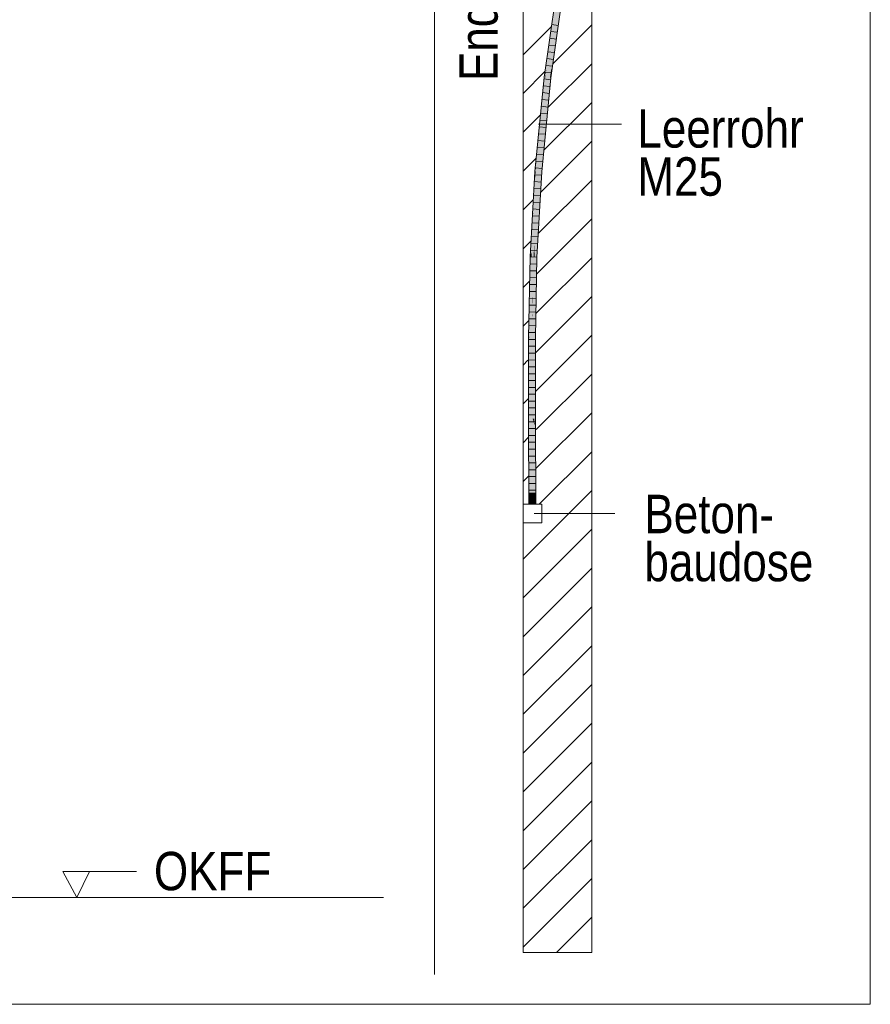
# Model space of a CAD drawing. Extents: x -620 to 3480, y 62 to 1107.
# Tile 124 of 244: x 165 to 196, y 630 to 666. Entities that reach past the tile are written whole.
import ezdxf
from ezdxf.lldxf.tags import DXFTag

# ---------------------------------------------------------------- set-up
doc = ezdxf.new("R2010")
doc.units = 0
doc.layers.get('0').update_dxf_attribs({"lineweight": 35})
for name, color, linetype, lineweight, true_color in [('E_Betonbaudose', 1, 'Continuous', 13, 0xff0000), ('E_Detail_Beschriftung', 7, 'Continuous', 13, 0x009900), ('E_Detail_Wandschraffur', 7, 'Continuous', 5, 0xc0c0c0), ('E_Leerrohr 25-A06G9GVN8I', 7, 'Continuous', 9, 0xff8000), ('E_Leerrohr 25-Shading', 7, 'Continuous', 9, 0xff8000)]:
    doc.layers.add(name, color=color, linetype=linetype, lineweight=lineweight, true_color=true_color)
doc.layers.add('E_Detail_Linie_Text_Bem', color=7, linetype='Continuous', lineweight=13)
doc.styles.get("Standard").update_dxf_attribs({"font": 'ARIALN.TTF'})
tags = doc.linetypes.add('fein_strichliert', pattern=[4, 1, -2, 1]).pattern_tags.tags
tags[8:9] = [DXFTag(74, 4), DXFTag(75, 0), DXFTag(340, '0'), DXFTag(46, 0.0), DXFTag(50, 0.0), DXFTag(44, 0.0), DXFTag(45, 0.0)]
tags[6:7] = [DXFTag(74, 4), DXFTag(75, 0), DXFTag(340, '0'), DXFTag(46, 0.0), DXFTag(50, 0.0), DXFTag(44, 0.0), DXFTag(45, 0.0)]
tags[4:5] = [DXFTag(74, 4), DXFTag(75, 0), DXFTag(340, '0'), DXFTag(46, 0.0), DXFTag(50, 0.0), DXFTag(44, 0.0), DXFTag(45, 0.0)]
tags = doc.linetypes.add('fein_strichliert-A06G9GVL8I', pattern=[4, 1, -2, 1]).pattern_tags.tags
tags[8:9] = [DXFTag(74, 4), DXFTag(75, 0), DXFTag(340, '0'), DXFTag(46, 0.0), DXFTag(50, 0.0), DXFTag(44, 0.0), DXFTag(45, 0.0)]
tags[6:7] = [DXFTag(74, 4), DXFTag(75, 0), DXFTag(340, '0'), DXFTag(46, 0.0), DXFTag(50, 0.0), DXFTag(44, 0.0), DXFTag(45, 0.0)]
tags[4:5] = [DXFTag(74, 4), DXFTag(75, 0), DXFTag(340, '0'), DXFTag(46, 0.0), DXFTag(50, 0.0), DXFTag(44, 0.0), DXFTag(45, 0.0)]
tags = doc.linetypes.add('STRICHPUNKT2-A06G9GVO8I', pattern=[12.7, 6.35, -3.175, 0, -3.175]).pattern_tags.tags
tags[10:11] = [DXFTag(74, 4), DXFTag(75, 0), DXFTag(340, '0'), DXFTag(46, 0.0), DXFTag(50, 0.0), DXFTag(44, 0.0), DXFTag(45, 0.0)]
tags[8:9] = [DXFTag(74, 4), DXFTag(75, 0), DXFTag(340, '0'), DXFTag(46, 0.0), DXFTag(50, 0.0), DXFTag(44, 0.0), DXFTag(45, 0.0)]
tags[6:7] = [DXFTag(74, 4), DXFTag(75, 0), DXFTag(340, '0'), DXFTag(46, 0.0), DXFTag(50, 0.0), DXFTag(44, 0.0), DXFTag(45, 0.0)]
tags[4:5] = [DXFTag(74, 4), DXFTag(75, 0), DXFTag(340, '0'), DXFTag(46, 0.0), DXFTag(50, 0.0), DXFTag(44, 0.0), DXFTag(45, 0.0)]

# ---------------------------------------------------------------- blocks, each defined once
blk = doc.blocks.new('Shading-A06G9GDR8I', base_point=(183.334, 736.551))
at = {"layer": 'E_Leerrohr 25-Shading', "color": 31, "true_color": 0xfabd7f}
for points in [[(184.34, 667.531), (184.001, 665.147), (184.427, 667.519), (183.986, 664.413)], [(184.494, 667.509), (184.427, 667.519), (184.001, 663.892), (183.986, 664.413)], [(184.494, 667.509), (184.001, 663.892), (184.499, 667.391)], [(183.986, 664.413), (184.001, 665.147), (183.796, 663.603), (183.828, 663.93)], [(183.986, 664.413), (183.796, 663.603), (183.87, 663.594)], [(183.986, 664.413), (183.87, 663.594), (184.001, 663.892), (183.958, 663.583)], [(183.782, 663.604), (183.525, 660.999), (183.531, 660.16), (183.476, 660.164)], [(183.796, 663.603), (183.782, 663.604), (183.531, 660.16)], [(183.87, 663.594), (183.796, 663.603), (183.531, 660.16)], [(183.828, 663.93), (183.782, 663.604), (183.796, 663.603)], [(183.531, 660.16), (183.619, 660.153), (183.87, 663.594), (183.958, 663.583)], [(183.525, 660.999), (183.443, 660.166), (183.476, 660.164)], [(183.384, 657.487), (183.531, 660.16), (183.389, 657.852), (183.476, 660.164)], [(183.531, 660.16), (183.384, 657.487), (183.448, 657.049), (183.401, 657.05)], [(183.476, 660.164), (183.443, 660.166), (183.389, 657.852), (183.402, 658.64)], [(183.402, 658.64), (183.443, 660.166), (183.42, 659.749)], [(183.531, 660.16), (183.448, 657.049), (183.619, 660.153)], [(183.42, 659.749), (183.385, 658.704), (183.36, 657.052), (183.359, 657.052)], [(183.42, 659.749), (183.36, 657.052), (183.402, 658.64)], [(183.385, 658.704), (183.42, 659.749), (183.395, 659.293)], [(183.395, 659.293), (183.331, 657.053), (183.385, 658.704)], [(183.331, 657.053), (183.395, 659.293), (183.333, 657.223), (183.384, 659.088)], [(183.384, 659.088), (183.363, 658.708), (183.333, 657.223), (183.348, 658.147)], [(183.348, 658.147), (183.355, 658.573), (183.29, 657.055), (183.282, 657.25)], [(183.385, 658.704), (183.331, 657.053), (183.359, 657.052)], [(183.363, 658.708), (183.355, 658.573), (183.348, 658.147)], [(183.389, 657.852), (183.402, 658.64), (183.36, 657.052)], [(183.348, 658.147), (183.29, 657.055), (183.32, 657.053)], [(183.32, 657.053), (183.329, 657.053), (183.348, 658.147), (183.333, 657.223)], [(183.384, 657.487), (183.389, 657.852), (183.36, 657.052)], [(183.282, 657.25), (183.271, 657.055), (183.29, 657.055)], [(183.329, 657.053), (183.331, 657.053), (183.333, 657.223)], [(183.384, 657.487), (183.36, 657.052), (183.401, 657.05)], [(183.219, 654.107), (183.271, 657.055), (183.217, 654.289)], [(183.219, 654.107), (183.303, 654.83), (183.271, 657.055), (183.308, 655.437)], [(183.29, 657.055), (183.271, 657.055), (183.309, 655.629), (183.308, 655.437)], [(183.32, 657.053), (183.29, 657.055), (183.309, 655.629)], [(183.329, 657.053), (183.32, 657.053), (183.313, 655.352), (183.309, 655.629)], [(183.319, 654.963), (183.331, 657.053), (183.313, 655.352), (183.329, 657.053)], [(183.319, 654.963), (183.36, 657.052), (183.331, 657.053)], [(183.39, 654.106), (183.36, 657.052), (183.33, 654.106), (183.319, 654.963)], [(183.42, 655.637), (183.401, 657.05), (183.365, 656.481), (183.36, 657.052)], [(183.448, 657.049), (183.401, 657.05), (183.42, 655.637)], [(183.365, 656.481), (183.39, 654.106), (183.395, 654.352)], [(183.42, 655.637), (183.365, 656.481), (183.395, 654.352)], [(183.308, 655.437), (183.303, 654.83), (183.312, 655.245), (183.309, 654.879)], [(183.309, 655.629), (183.308, 655.437), (183.313, 655.352), (183.312, 655.245)], [(183.312, 655.245), (183.319, 654.963), (183.313, 655.352)], [(183.309, 654.879), (183.319, 654.963), (183.312, 655.245)], [(183.303, 654.83), (183.219, 654.107), (183.298, 654.107)], [(183.298, 654.107), (183.302, 654.107), (183.303, 654.83), (183.309, 654.879)], [(183.319, 654.963), (183.302, 654.107), (183.314, 654.107)], [(183.302, 654.107), (183.319, 654.963), (183.309, 654.879)], [(183.319, 654.963), (183.314, 654.107), (183.33, 654.106)], [(183.217, 654.289), (183.213, 654.107), (183.219, 654.107)], [(183.213, 654.107), (183.217, 651.369), (183.219, 654.107)], [(183.219, 654.107), (183.217, 651.369), (183.298, 654.107), (183.298, 653.982)], [(183.298, 653.982), (183.217, 651.369), (183.306, 651.16), (183.217, 651.159)], [(183.302, 654.107), (183.298, 653.982), (183.306, 651.16)], [(183.298, 653.982), (183.302, 654.107), (183.298, 654.107)], [(183.302, 654.107), (183.306, 651.16), (183.314, 654.107), (183.315, 651.16)], [(183.314, 654.107), (183.315, 651.16), (183.33, 654.106), (183.328, 651.16)], [(183.328, 651.16), (183.394, 651.16), (183.33, 654.106), (183.39, 654.106)], [(183.23, 648.047), (183.319, 648.047), (183.217, 651.159), (183.306, 651.16)], [(183.306, 651.16), (183.319, 648.047), (183.315, 651.16)], [(183.315, 651.16), (183.319, 648.047), (183.328, 651.16)], [(183.328, 651.16), (183.319, 648.047), (183.395, 650.925), (183.386, 648.047)], [(183.328, 651.16), (183.395, 650.925), (183.394, 651.16)], [(183.386, 648.047), (183.407, 648.047), (183.395, 650.925)]]:
    blk.add_solid(points, dxfattribs=at)
at = {"layer": 'E_Leerrohr 25-Shading', "color": 43, "true_color": 0xd7ab7f}
for points in [[(184.304, 667.537), (184.038, 665.664), (184.34, 667.531), (184.001, 665.147)], [(184.499, 667.391), (184.001, 663.892), (184.535, 667.389), (184.038, 663.889)], [(184.038, 665.664), (183.905, 664.709), (183.924, 664.669), (183.866, 664.31)], [(183.905, 664.709), (184.038, 665.664), (183.912, 664.779)], [(184.038, 665.664), (183.924, 664.669), (184.02, 665.412)], [(183.924, 664.669), (184.001, 665.147), (184.02, 665.412)], [(183.828, 663.93), (184.001, 665.147), (183.924, 664.669)], [(183.797, 663.969), (183.752, 663.608), (183.912, 664.779), (183.905, 664.709)], [(183.905, 664.709), (183.752, 663.608), (183.866, 664.31)], [(183.828, 663.93), (183.828, 663.93), (183.866, 664.31), (183.924, 664.669)], [(183.797, 663.969), (183.746, 663.609), (183.752, 663.608)], [(183.752, 663.608), (183.782, 663.604), (183.866, 664.31), (183.828, 663.93)], [(183.525, 660.999), (183.752, 663.608), (183.543, 661.306), (183.746, 663.609)], [(183.782, 663.604), (183.752, 663.608), (183.525, 660.999)], [(183.543, 661.306), (183.746, 663.609), (183.58, 661.928)], [(183.988, 663.579), (184.038, 663.89), (183.958, 663.583), (184.004, 663.892)], [(184.004, 663.892), (184.001, 663.892), (183.958, 663.583)], [(184.038, 663.889), (184.038, 663.89), (183.994, 663.579), (183.988, 663.579)], [(183.845, 662.251), (183.958, 663.583), (183.619, 660.153)], [(183.994, 663.579), (183.988, 663.579), (183.738, 660.987), (183.845, 662.251)], [(183.988, 663.579), (183.958, 663.583), (183.845, 662.251)], [(183.738, 660.987), (183.845, 662.251), (183.642, 660.151), (183.619, 660.153)], [(183.437, 660.167), (183.443, 660.166), (183.58, 661.928), (183.543, 661.306)], [(183.437, 660.167), (183.58, 661.928), (183.509, 661.202)], [(183.429, 660.168), (183.509, 661.202), (183.483, 660.946)], [(183.429, 660.168), (183.431, 660.167), (183.509, 661.202), (183.466, 660.597)], [(183.525, 660.999), (183.543, 661.306), (183.443, 660.166)], [(183.483, 660.946), (183.444, 660.542), (183.429, 660.168), (183.418, 660.168)], [(183.642, 660.151), (183.656, 660.15), (183.738, 660.987)], [(183.444, 660.542), (183.407, 660.169), (183.418, 660.168)], [(183.431, 660.167), (183.437, 660.167), (183.466, 660.597)], [(183.39, 659.772), (183.367, 658.869), (183.413, 660.169), (183.402, 659.777)], [(183.422, 659.974), (183.429, 660.168), (183.388, 659.257), (183.389, 659.286)], [(183.389, 659.286), (183.429, 660.168), (183.402, 659.777), (183.418, 660.168)], [(183.39, 659.772), (183.413, 660.169), (183.407, 660.169)], [(183.39, 659.772), (183.407, 660.169), (183.394, 659.94)], [(183.422, 659.974), (183.395, 659.293), (183.437, 660.167), (183.42, 659.749)], [(183.402, 659.777), (183.418, 660.168), (183.413, 660.169)], [(183.42, 659.749), (183.443, 660.166), (183.437, 660.167)], [(183.429, 660.168), (183.422, 659.974), (183.431, 660.167)], [(183.422, 659.974), (183.437, 660.167), (183.431, 660.167)], [(183.574, 659.065), (183.619, 660.153), (183.448, 657.049)], [(183.656, 660.15), (183.642, 660.151), (183.509, 657.483), (183.574, 659.065)], [(183.642, 660.151), (183.619, 660.153), (183.574, 659.065)], [(183.282, 657.25), (183.39, 659.772), (183.235, 657.057), (183.394, 659.94)], [(183.355, 658.573), (183.367, 658.869), (183.282, 657.25), (183.39, 659.772)], [(183.367, 658.869), (183.363, 658.708), (183.402, 659.777), (183.389, 659.286)], [(183.403, 659.508), (183.422, 659.974), (183.384, 659.088), (183.388, 659.257)], [(183.384, 659.088), (183.395, 659.293), (183.403, 659.508)], [(183.389, 659.286), (183.363, 658.708), (183.388, 659.257)], [(183.388, 659.257), (183.363, 658.708), (183.384, 659.088)], [(183.509, 657.483), (183.574, 659.065), (183.467, 657.048), (183.448, 657.049)], [(183.363, 658.708), (183.367, 658.869), (183.355, 658.573)], [(183.282, 657.25), (183.235, 657.057), (183.264, 657.056)], [(183.264, 657.056), (183.271, 657.055), (183.282, 657.25)], [(183.467, 657.048), (183.484, 657.047), (183.509, 657.483)], [(183.271, 657.055), (183.194, 654.964), (183.211, 654.107), (183.177, 654.108)], [(183.235, 657.057), (183.194, 654.964), (183.264, 657.056)], [(183.194, 654.964), (183.271, 657.055), (183.264, 657.056)], [(183.271, 657.055), (183.211, 654.107), (183.217, 654.289)], [(183.447, 656.426), (183.448, 657.049), (183.42, 655.637)], [(183.444, 654.962), (183.483, 656.993), (183.445, 655.858)], [(183.445, 655.858), (183.483, 656.993), (183.446, 656.326), (183.45, 656.481)], [(183.467, 657.048), (183.448, 657.049), (183.447, 656.426)], [(183.45, 656.481), (183.483, 656.993), (183.467, 657.048), (183.484, 657.047)], [(183.45, 656.481), (183.467, 657.048), (183.455, 656.674)], [(183.395, 654.352), (183.406, 654.682), (183.447, 656.426), (183.446, 656.326)], [(183.395, 654.352), (183.447, 656.426), (183.42, 655.637)], [(183.45, 656.481), (183.447, 656.426), (183.446, 656.326)], [(183.447, 656.426), (183.45, 656.481), (183.455, 656.674)], [(183.406, 654.682), (183.445, 655.858), (183.446, 656.326)], [(183.393, 654.152), (183.444, 654.962), (183.406, 654.682), (183.445, 655.858)], [(183.406, 654.682), (183.399, 654.464), (183.393, 654.152), (183.39, 654.106)], [(183.415, 654.106), (183.444, 654.962), (183.392, 654.106), (183.393, 654.152)], [(183.415, 654.106), (183.427, 654.106), (183.444, 654.962)], [(183.211, 654.107), (183.213, 654.107), (183.217, 654.289)], [(183.399, 654.464), (183.395, 654.352), (183.39, 654.106)], [(183.177, 654.108), (183.181, 651.159), (183.217, 651.369), (183.217, 651.159)], [(183.177, 654.108), (183.217, 651.369), (183.211, 654.107)], [(183.217, 651.369), (183.213, 654.107), (183.211, 654.107)], [(183.393, 654.152), (183.39, 654.106), (183.392, 654.106)], [(183.392, 654.106), (183.39, 654.106), (183.394, 651.16)], [(183.415, 654.106), (183.392, 654.106), (183.421, 651.16), (183.394, 651.16)], [(183.421, 651.16), (183.431, 651.16), (183.415, 654.106), (183.427, 654.106)], [(183.194, 648.047), (183.23, 648.047), (183.181, 651.159), (183.217, 651.159)], [(183.421, 651.16), (183.394, 651.16), (183.415, 648.047), (183.395, 650.925)], [(183.421, 651.16), (183.415, 648.047), (183.444, 648.047)], [(183.444, 648.047), (183.431, 651.16), (183.421, 651.16)], [(183.395, 650.925), (183.407, 648.047), (183.415, 648.047)]]:
    blk.add_solid(points, dxfattribs=at)
at = {"layer": 'E_Leerrohr 25-Shading', "color": 31, "true_color": 0xecb67f}
for points in [[(183.319, 648.441), (183.194, 648.441), (183.319, 648.047), (183.194, 648.047)], [(183.444, 648.441), (183.319, 648.441), (183.444, 648.047), (183.319, 648.047)], [(183.319, 648.047), (183.129, 648.047), (183.319, 648.041), (183.129, 648.041)], [(183.351, 648.047), (183.319, 648.047), (183.351, 648.041), (183.319, 648.041)], [(183.509, 648.041), (183.509, 648.047), (183.351, 648.041), (183.351, 648.047)]]:
    blk.add_solid(points, dxfattribs=at)
blk = doc.blocks.new('Referenz-A06G9GVP8I')
at = {"layer": 'E_Betonbaudose', "linetype": 'Continuous', "ltscale": 0.13}
for p, q in [((182.979, 647.361), (182.979, 648.041)), ((182.979, 648.041), (183.659, 648.041)), ((183.659, 648.041), (183.659, 647.361)), ((183.659, 647.361), (182.979, 647.361))]:
    blk.add_line(p, q, dxfattribs=at)
at = {"layer": 'E_Detail_Linie_Text_Bem', "linetype": 'fein_strichliert-A06G9GVL8I', "ltscale": 0.65}
for p, q in [((195.631, 629.811), (195.631, 691.128)), ((179.75, 630.893), (179.75, 683.772)), ((132.862, 629.811), (192.605, 629.811)), ((192.605, 629.811), (195.631, 629.811))]:
    blk.add_line(p, q, dxfattribs=at)
at = {"layer": 'E_Detail_Linie_Text_Bem', "linetype": 'Continuous', "ltscale": 0.13}
for p, q in [((182.979, 659.901), (182.979, 671.701)), ((185.479, 671.701), (185.479, 631.701)), ((182.979, 659.701), (182.979, 659.901)), ((182.979, 631.701), (182.979, 659.701)), ((140.878, 633.701), (177.891, 633.701)), ((185.479, 631.701), (182.979, 631.701))]:
    blk.add_line(p, q, dxfattribs=at)
at = {"layer": 'E_Detail_Linie_Text_Bem', "color": 0, "linetype": 'Continuous', "ltscale": 0.13}
for p, q in [((183.543, 661.898), (186.564, 661.898)), ((183.384, 647.701), (186.322, 647.701)), ((166.719, 633.701), (166.209, 634.65)), ((166.209, 634.65), (168.893, 634.65)), ((167.176, 634.654), (166.719, 633.701))]:
    blk.add_line(p, q, dxfattribs=at)
at = {"layer": 'E_Detail_Wandschraffur', "linetype": 'fein_strichliert', "ltscale": 0.13}
for p, q in [((182.979, 664.424), (183.998, 665.443)), ((183.893, 662.51), (185.479, 664.096)), ((182.979, 661.596), (183.604, 662.221)), ((183.62, 659.408), (185.479, 661.267)), ((182.979, 658.767), (183.34, 659.129)), ((183.482, 656.442), (185.479, 658.439)), ((182.979, 655.939), (183.208, 656.168)), ((183.438, 653.569), (185.479, 655.61)), ((182.979, 653.11), (183.157, 653.289)), ((183.459, 650.762), (185.479, 652.782)), ((182.979, 650.282), (183.177, 650.48)), ((183.566, 648.041), (185.479, 649.953)), ((182.979, 644.625), (185.479, 647.125)), ((182.979, 641.797), (185.479, 644.297)), ((182.979, 638.968), (185.479, 641.468)), ((182.979, 636.14), (185.479, 638.64)), ((182.979, 633.311), (185.479, 635.811)), ((184.196, 631.701), (185.479, 632.983))]:
    blk.add_line(p, q, dxfattribs=at)
at = {"layer": 'E_Detail_Wandschraffur', "linetype": 'ByBlock', "ltscale": 0.13}
for p, q in [((184.078, 664.11), (185.479, 665.51)), ((182.979, 663.01), (183.775, 663.807)), ((183.74, 660.943), (185.479, 662.681)), ((182.979, 660.181), (183.451, 660.653)), ((183.541, 657.915), (185.479, 659.853)), ((182.979, 657.353), (183.256, 657.63)), ((183.457, 655.003), (185.479, 657.024)), ((182.979, 654.524), (183.176, 654.722)), ((183.444, 652.162), (185.479, 654.196)), ((182.979, 651.696), (183.167, 651.885)), ((183.46, 649.349), (185.479, 651.368)), ((182.979, 648.868), (183.186, 649.075)), ((182.979, 646.039), (185.479, 648.539)), ((182.979, 643.211), (185.479, 645.711)), ((182.979, 640.382), (185.479, 642.882)), ((182.979, 637.554), (185.479, 640.054)), ((182.979, 634.725), (185.479, 637.225)), ((182.979, 631.897), (185.479, 634.397))]:
    blk.add_line(p, q, dxfattribs=at)
at = {"layer": 'E_Leerrohr 25-A06G9GVN8I', "linetype": 'Continuous', "ltscale": 0.13}
for p, q in [((183.746, 663.609), (184.304, 667.537)), ((183.994, 663.579), (184.551, 667.501)), ((184.258, 665.49), (184.025, 665.521)), ((184.223, 665.243), (183.99, 665.273)), ((184.153, 664.748), (183.919, 664.778)), ((184.188, 664.995), (183.955, 665.026)), ((184.117, 664.501), (183.884, 664.53)), ((184.047, 664.006), (183.814, 664.035)), ((184.082, 664.253), (183.849, 664.283)), ((183.407, 660.169), (183.746, 663.609)), ((184.012, 663.759), (183.779, 663.787)), ((183.656, 660.15), (183.994, 663.579)), ((183.955, 663.263), (183.722, 663.29)), ((183.98, 663.511), (183.746, 663.539)), ((183.931, 663.014), (183.697, 663.041)), ((183.882, 662.517), (183.648, 662.543)), ((183.906, 662.766), (183.673, 662.792)), ((183.857, 662.269), (183.624, 662.293)), ((183.833, 662.02), (183.599, 662.044)), ((183.784, 661.524), (183.55, 661.546)), ((183.808, 661.772), (183.575, 661.795)), ((183.759, 661.275), (183.525, 661.297)), ((183.71, 660.778), (183.476, 660.798)), ((183.735, 661.027), (183.501, 661.048)), ((183.686, 660.53), (183.452, 660.549)), ((183.235, 657.057), (183.407, 660.169)), ((183.642, 660.033), (183.408, 660.051)), ((183.661, 660.281), (183.427, 660.3)), ((183.484, 657.047), (183.656, 660.15)), ((183.628, 659.783), (183.394, 659.801)), ((183.601, 659.285), (183.366, 659.301)), ((183.614, 659.534), (183.38, 659.551)), ((183.587, 659.036), (183.352, 659.051)), ((183.573, 658.786), (183.339, 658.801)), ((183.546, 658.288), (183.311, 658.301)), ((183.559, 658.537), (183.325, 658.551)), ((183.532, 658.039), (183.297, 658.051)), ((183.504, 657.54), (183.269, 657.551)), ((183.518, 657.789), (183.283, 657.801)), ((183.49, 657.291), (183.256, 657.301)), ((183.177, 654.108), (183.235, 657.057)), ((183.472, 656.792), (183.237, 656.8)), ((183.477, 657.042), (183.242, 657.051)), ((183.427, 654.106), (183.484, 657.047)), ((183.467, 656.542), (183.232, 656.55)), ((183.462, 656.293), (183.227, 656.3)), ((183.452, 655.793), (183.217, 655.799)), ((183.457, 656.043), (183.222, 656.05)), ((183.447, 655.544), (183.213, 655.549)), ((183.438, 655.044), (183.203, 655.049)), ((183.443, 655.294), (183.208, 655.299)), ((183.433, 654.795), (183.198, 654.798)), ((183.423, 654.295), (183.188, 654.298)), ((183.428, 654.545), (183.193, 654.548)), ((183.181, 651.159), (183.177, 654.108)), ((183.419, 654.046), (183.184, 654.048)), ((183.431, 651.16), (183.427, 654.106)), ((183.42, 653.796), (183.185, 653.798)), ((183.42, 653.546), (183.185, 653.548)), ((183.42, 653.296), (183.185, 653.297)), ((183.421, 653.046), (183.186, 653.047)), ((183.421, 652.796), (183.186, 652.797)), ((183.421, 652.546), (183.186, 652.547)), ((183.422, 652.297), (183.187, 652.297)), ((183.422, 652.047), (183.187, 652.047)), ((183.422, 651.797), (183.187, 651.797)), ((183.423, 651.547), (183.188, 651.547)), ((183.194, 648.047), (183.181, 651.159)), ((183.423, 651.297), (183.188, 651.296)), ((183.424, 651.047), (183.189, 651.046)), ((183.444, 648.047), (183.431, 651.16)), ((183.425, 650.797), (183.19, 650.796)), ((183.426, 650.547), (183.191, 650.546)), ((183.427, 650.297), (183.192, 650.296)), ((183.428, 650.047), (183.193, 650.047)), ((183.429, 649.797), (183.194, 649.797)), ((183.43, 649.547), (183.195, 649.547)), ((183.431, 649.297), (183.196, 649.297)), ((183.432, 649.047), (183.197, 649.047)), ((183.433, 648.797), (183.198, 648.797)), ((183.434, 648.547), (183.199, 648.547)), ((183.194, 648.441), (183.194, 648.047)), ((183.267, 648.441), (183.194, 648.441)), ((183.435, 648.297), (183.2, 648.297)), ((183.37, 648.441), (183.267, 648.441)), ((183.444, 648.441), (183.37, 648.441)), ((183.444, 648.047), (183.444, 648.441)), ((183.129, 648.047), (183.129, 648.041)), ((183.24, 648.047), (183.129, 648.047)), ((183.24, 648.041), (183.129, 648.041)), ((183.267, 648.047), (183.194, 648.047)), ((183.444, 648.047), (183.194, 648.047)), ((183.397, 648.047), (183.24, 648.047)), ((183.397, 648.041), (183.24, 648.041)), ((183.37, 648.047), (183.267, 648.047)), ((183.444, 648.047), (183.37, 648.047)), ((183.509, 648.047), (183.397, 648.047)), ((183.509, 648.041), (183.397, 648.041)), ((183.509, 648.041), (183.509, 648.047))]:
    blk.add_line(p, q, dxfattribs=at)
at = {"layer": 'E_Leerrohr 25-A06G9GVN8I', "linetype": 'STRICHPUNKT2-A06G9GVO8I', "lineweight": 5, "ltscale": 0.13}
blk.add_line((183.319, 648.047), (183.319, 648.441), dxfattribs=at)
at = {"layer": 'E_Detail_Beschriftung', "linetype": 'Continuous', "ltscale": 0.13, "insert": (180.653, 663.464), "char_height": 1.4, "attachment_point": 1, "rotation": 90}
blk.add_mtext('{\\fArial Narrow;Endtüllen}', dxfattribs=at)
at = {"layer": 'E_Detail_Beschriftung', "linetype": 'Continuous', "ltscale": 0.13, "char_height": 1.4, "attachment_point": 1}
for s, insert in [('{\\fArial Narrow;Leerrohr}', (187.143, 662.438)), ('{\\fArial Narrow;M25}', (187.143, 660.685)), ('{\\fArial Narrow;Beton-}', (187.4, 648.383)), ('{\\fArial Narrow;baudose}', (187.4, 646.633)), ('{\\fArial Narrow;OKFF}', (169.527, 635.368))]:
    blk.add_mtext(s, dxfattribs=dict(at, insert=insert))

msp = doc.modelspace()

# ---------------------------------------------------------------- block references
at = {"color": 8, "lineweight": 25, "ltscale": 0.25, "true_color": 0x808080}
msp.add_blockref('Referenz-A06G9GVP8I', (0, 0), dxfattribs=at)
msp.add_blockref('Shading-A06G9GDR8I', (183.334, 736.551))

doc.saveas('drawing.dxf')
